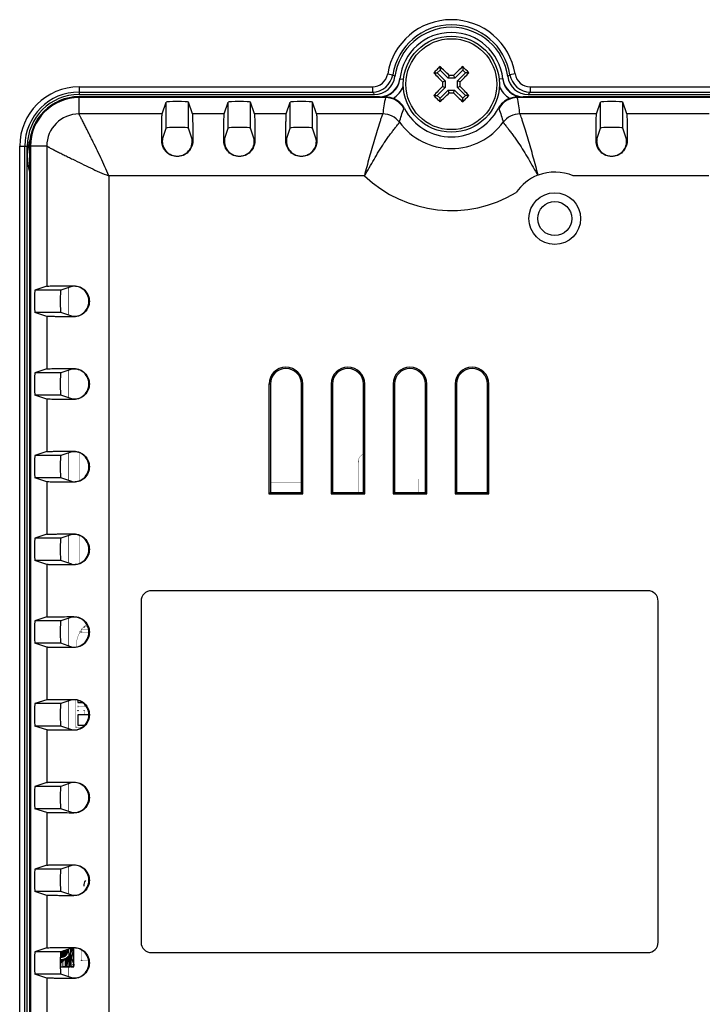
# Model space of a CAD drawing. Header units: millimetres. Extents: x 0 to 2577, y 0 to 841.
# Tile 58 of 68: x 2306 to 2372, y 477 to 573. Entities that reach past the tile are written whole.
import ezdxf

# ---------------------------------------------------------------- set-up
doc = ezdxf.new("R2010")
doc.units = ezdxf.units.MM
doc.layers.add('11_COMPONENTS', color=7, linetype='Continuous')

msp = doc.modelspace()

# ---------------------------------------------------------------- linework, layer by layer
at = {"layer": '11_COMPONENTS', "color": 7, "linetype": 'Continuous'}
for p, q in [((2346.687, 567.72), (2346.422, 567.455)), ((2346.688, 568.062), (2346.687, 567.72)), ((2346.687, 567.72), (2347.462, 566.944)), ((2348.879, 567.718), (2348.104, 566.944)), ((2348.88, 568.061), (2348.879, 567.718)), ((2349.144, 567.453), (2348.879, 567.718)), ((2341.626, 567.353), (2342.119, 567.273)), ((2342.811, 566.889), (2343.16, 566.852)), ((2346.079, 567.455), (2346.422, 567.455)), ((2346.422, 567.455), (2347.197, 566.679)), ((2346.938, 566.572), (2347.197, 566.679)), ((2347.197, 566.679), (2347.196, 566.037)), ((2347.569, 567.203), (2347.462, 566.944)), ((2348.104, 566.944), (2347.462, 566.944)), ((2347.997, 567.202), (2348.104, 566.944)), ((2348.368, 566.036), (2348.369, 566.678)), ((2349.144, 567.453), (2348.369, 566.678)), ((2348.627, 566.571), (2348.369, 566.678)), ((2349.487, 567.453), (2349.144, 567.453)), ((2352.754, 566.889), (2352.405, 566.852)), ((2353.939, 567.353), (2353.446, 567.273)), ((2311.783, 566.094), (2311.783, 565.358)), ((2311.783, 566.094), (2340.147, 566.094)), ((2340.147, 566.094), (2340.147, 565.595)), ((2346.421, 565.263), (2347.196, 566.037)), ((2346.686, 564.997), (2347.461, 565.772)), ((2346.938, 566.145), (2347.196, 566.037)), ((2347.568, 565.513), (2347.461, 565.772)), ((2347.461, 565.772), (2348.103, 565.771)), ((2347.996, 565.513), (2348.103, 565.771)), ((2348.878, 564.996), (2348.103, 565.771)), ((2348.627, 566.143), (2348.368, 566.036)), ((2349.143, 565.261), (2348.368, 566.036)), ((2355.418, 566.094), (2355.418, 565.595)), ((2355.418, 566.094), (2451.86, 566.094)), ((2311.783, 565.595), (2340.147, 565.595)), ((2311.783, 565.358), (2340.352, 565.358)), ((2311.783, 563.479), (2311.783, 565.145)), ((2340.827, 565.145), (2311.783, 565.145)), ((2341.413, 565.058), (2311.783, 565.058)), ((2341.478, 565.096), (2341.412, 565.058)), ((2346.078, 565.263), (2346.421, 565.263)), ((2346.421, 565.263), (2346.686, 564.997)), ((2346.685, 564.655), (2346.686, 564.997)), ((2348.877, 564.653), (2348.878, 564.996)), ((2348.878, 564.996), (2349.143, 565.261)), ((2349.486, 565.261), (2349.143, 565.261)), ((2354.087, 565.096), (2354.153, 565.058)), ((2451.842, 565.058), (2354.152, 565.058)), ((2451.844, 565.145), (2354.738, 565.145)), ((2355.213, 565.358), (2451.848, 565.358)), ((2355.418, 565.595), (2451.852, 565.595)), ((2319.821, 563.479), (2320.2, 564.619)), ((2320.2, 562.116), (2320.2, 564.619)), ((2322.365, 562.116), (2322.365, 564.619)), ((2322.744, 563.479), (2322.365, 564.619)), ((2325.821, 563.479), (2326.2, 564.619)), ((2326.2, 562.116), (2326.2, 564.619)), ((2328.365, 562.116), (2328.365, 564.619)), ((2328.744, 563.479), (2328.365, 564.619)), ((2331.821, 563.479), (2332.2, 564.619)), ((2332.2, 562.116), (2332.2, 564.619)), ((2334.365, 562.116), (2334.365, 564.619)), ((2334.744, 563.479), (2334.365, 564.619)), ((2343.188, 563.978), (2343.249, 564.012)), ((2352.316, 564.012), (2352.377, 563.978)), ((2361.821, 563.479), (2362.2, 564.619)), ((2362.2, 562.116), (2362.2, 564.619)), ((2364.365, 562.116), (2364.365, 564.619)), ((2364.744, 563.479), (2364.365, 564.619)), ((2319.821, 563.479), (2311.783, 563.479)), ((2325.821, 563.479), (2322.744, 563.479)), ((2331.821, 563.479), (2328.744, 563.479)), ((2341.16, 563.479), (2334.744, 563.479)), ((2361.821, 563.479), (2354.405, 563.479)), ((2372.708, 563.479), (2364.744, 563.479)), ((2319.843, 561.042), (2320.2, 562.116)), ((2322.722, 561.042), (2322.365, 562.116)), ((2325.843, 561.042), (2326.2, 562.116)), ((2328.722, 561.042), (2328.365, 562.116)), ((2331.843, 561.042), (2332.2, 562.116)), ((2334.722, 561.042), (2334.365, 562.116)), ((2361.843, 561.042), (2362.2, 562.116)), ((2364.722, 561.042), (2364.365, 562.116)), ((2306.046, 422.358), (2306.046, 560.358)), ((2306.046, 560.358), (2306.783, 560.358)), ((2306.545, 422.358), (2306.545, 560.358)), ((2306.783, 422.358), (2306.783, 560.358)), ((2306.995, 560.358), (2306.995, 422.358)), ((2308.661, 560.358), (2306.995, 560.358)), ((2307.083, 560.358), (2307.083, 422.358)), ((2308.661, 560.358), (2308.661, 546.82)), ((2319.833, 560.858), (2319.785, 560.858)), ((2322.732, 560.858), (2322.78, 560.858)), ((2325.833, 560.858), (2325.785, 560.858)), ((2328.732, 560.858), (2328.78, 560.858)), ((2331.833, 560.858), (2331.785, 560.858)), ((2334.732, 560.858), (2334.78, 560.858)), ((2361.833, 560.858), (2361.785, 560.858)), ((2364.732, 560.858), (2364.78, 560.858)), ((2314.653, 557.488), (2314.653, 425.228)), ((2339.379, 557.488), (2314.653, 557.488)), ((2356.169, 557.559), (2356.148, 557.55)), ((2372.683, 557.488), (2359.569, 557.488)), ((2308.661, 546.82), (2307.521, 546.44)), ((2311.098, 546.797), (2310.024, 546.44)), ((2311.283, 546.855), (2311.283, 546.807)), ((2310.024, 546.44), (2307.521, 546.44)), ((2308.661, 543.896), (2307.521, 544.275)), ((2310.024, 544.275), (2307.521, 544.275)), ((2308.661, 543.896), (2308.661, 538.82)), ((2311.098, 543.918), (2310.024, 544.275)), ((2311.283, 543.86), (2311.283, 543.909)), ((2308.661, 538.82), (2307.521, 538.44)), ((2310.024, 538.44), (2307.521, 538.44)), ((2311.098, 538.797), (2310.024, 538.44)), ((2311.283, 538.855), (2311.283, 538.807)), ((2330.151, 537.358), (2330.151, 526.727)), ((2330.151, 537.358), (2330.283, 537.358)), ((2330.283, 537.358), (2330.283, 526.858)), ((2333.283, 526.858), (2333.283, 537.358)), ((2333.414, 537.358), (2333.283, 537.358)), ((2333.414, 526.727), (2333.414, 537.358)), ((2336.151, 537.358), (2336.151, 526.727)), ((2336.151, 537.358), (2336.283, 537.358)), ((2336.283, 537.358), (2336.283, 526.858)), ((2339.283, 526.858), (2339.283, 537.358)), ((2339.414, 537.358), (2339.283, 537.358)), ((2339.414, 526.727), (2339.414, 537.358)), ((2342.151, 537.358), (2342.151, 526.727)), ((2342.151, 537.358), (2342.283, 537.358)), ((2342.283, 537.358), (2342.283, 526.858)), ((2345.283, 526.858), (2345.283, 537.358)), ((2345.414, 537.358), (2345.283, 537.358)), ((2345.414, 526.727), (2345.414, 537.358)), ((2348.151, 537.358), (2348.151, 526.727)), ((2348.151, 537.358), (2348.283, 537.358)), ((2348.283, 537.358), (2348.283, 526.858)), ((2351.283, 526.858), (2351.283, 537.358)), ((2351.414, 537.358), (2351.283, 537.358)), ((2351.414, 526.727), (2351.414, 537.358)), ((2308.661, 535.896), (2307.521, 536.275)), ((2310.024, 536.275), (2307.521, 536.275)), ((2311.098, 535.918), (2310.024, 536.275)), ((2308.661, 535.896), (2308.661, 530.82)), ((2311.283, 535.86), (2311.283, 535.909)), ((2308.661, 530.82), (2307.521, 530.44)), ((2311.098, 530.797), (2310.024, 530.44)), ((2311.283, 530.855), (2311.283, 530.807)), ((2310.024, 530.44), (2307.521, 530.44)), ((2308.661, 527.896), (2307.521, 528.275)), ((2310.024, 528.275), (2307.521, 528.275)), ((2308.661, 527.896), (2308.661, 522.82)), ((2311.098, 527.918), (2310.024, 528.275)), ((2311.283, 527.86), (2311.283, 527.909)), ((2330.151, 526.727), (2330.283, 526.858)), ((2330.151, 526.727), (2333.414, 526.727)), ((2330.283, 526.858), (2333.283, 526.858)), ((2333.414, 526.727), (2333.283, 526.858)), ((2336.151, 526.727), (2336.283, 526.858)), ((2336.151, 526.727), (2339.414, 526.727)), ((2336.283, 526.858), (2339.283, 526.858)), ((2339.414, 526.727), (2339.283, 526.858)), ((2342.151, 526.727), (2342.283, 526.858)), ((2342.151, 526.727), (2345.414, 526.727)), ((2342.283, 526.858), (2345.283, 526.858)), ((2345.414, 526.727), (2345.283, 526.858)), ((2348.151, 526.727), (2348.283, 526.858)), ((2348.151, 526.727), (2351.414, 526.727)), ((2348.283, 526.858), (2351.283, 526.858)), ((2351.414, 526.727), (2351.283, 526.858)), ((2311.283, 522.855), (2311.283, 522.807)), ((2308.661, 522.82), (2307.521, 522.44)), ((2310.024, 522.44), (2307.521, 522.44)), ((2311.098, 522.797), (2310.024, 522.44)), ((2308.661, 519.896), (2307.521, 520.275)), ((2310.024, 520.275), (2307.521, 520.275)), ((2311.098, 519.918), (2310.024, 520.275)), ((2308.661, 519.896), (2308.661, 514.82)), ((2311.283, 519.86), (2311.283, 519.909)), ((2366.783, 517.358), (2318.783, 517.358)), ((2317.783, 516.358), (2317.783, 483.358)), ((2367.783, 483.358), (2367.783, 516.358)), ((2308.661, 514.82), (2307.521, 514.44)), ((2310.024, 514.44), (2307.521, 514.44)), ((2311.098, 514.797), (2310.024, 514.44)), ((2311.283, 514.855), (2311.283, 514.807)), ((2308.661, 511.896), (2307.521, 512.275)), ((2310.024, 512.275), (2307.521, 512.275)), ((2308.661, 511.896), (2308.661, 506.82)), ((2311.098, 511.918), (2310.024, 512.275)), ((2311.283, 511.86), (2311.283, 511.909)), ((2308.661, 506.82), (2307.521, 506.44)), ((2311.098, 506.797), (2310.024, 506.44)), ((2311.283, 506.855), (2311.283, 506.807)), ((2311.683, 506.756), (2311.683, 506.558)), ((2310.024, 506.44), (2307.521, 506.44)), ((2311.683, 506.558), (2312.097, 506.558)), ((2311.683, 505.358), (2311.683, 504.358)), ((2312.738, 505.358), (2311.683, 505.358)), ((2308.661, 503.896), (2307.521, 504.275)), ((2310.024, 504.275), (2307.521, 504.275)), ((2308.661, 503.896), (2308.661, 498.82)), ((2311.098, 503.918), (2310.024, 504.275)), ((2311.283, 503.86), (2311.283, 503.909)), ((2311.683, 504.358), (2312.341, 504.358)), ((2308.661, 498.82), (2307.521, 498.44)), ((2310.024, 498.44), (2307.521, 498.44)), ((2311.098, 498.797), (2310.024, 498.44)), ((2311.283, 498.855), (2311.283, 498.807)), ((2308.661, 495.896), (2307.521, 496.275)), ((2310.024, 496.275), (2307.521, 496.275)), ((2311.098, 495.918), (2310.024, 496.275)), ((2308.661, 495.896), (2308.661, 490.82)), ((2311.283, 495.86), (2311.283, 495.909)), ((2308.661, 490.82), (2307.521, 490.44)), ((2311.098, 490.797), (2310.024, 490.44)), ((2311.283, 490.855), (2311.283, 490.807)), ((2310.024, 490.44), (2307.521, 490.44)), ((2308.661, 487.896), (2307.521, 488.275)), ((2310.024, 488.275), (2307.521, 488.275)), ((2308.661, 487.896), (2308.661, 482.82)), ((2311.098, 487.918), (2310.024, 488.275)), ((2311.283, 487.86), (2311.283, 487.909)), ((2311.283, 482.855), (2311.283, 482.807)), ((2308.661, 482.82), (2307.521, 482.44)), ((2310.024, 482.44), (2307.521, 482.44)), ((2310.696, 482.463), (2309.977, 481.936)), ((2309.977, 481.913), (2310.156, 481.913)), ((2310.696, 482.463), (2309.979, 481.994)), ((2310.696, 482.463), (2309.982, 482.062)), ((2310.696, 482.463), (2309.985, 482.117)), ((2310.696, 482.463), (2309.986, 482.142)), ((2310.696, 482.463), (2309.988, 482.174)), ((2310.696, 482.463), (2309.99, 482.201)), ((2310.696, 482.463), (2309.992, 482.232)), ((2310.696, 482.463), (2309.997, 482.291)), ((2310.006, 482.376), (2310.696, 482.463)), ((2311.098, 482.797), (2310.024, 482.44)), ((2310.696, 482.463), (2310.025, 482.426)), ((2310.696, 482.463), (2310.026, 481.913)), ((2310.696, 482.463), (2310.119, 482.471)), ((2310.696, 482.463), (2310.156, 481.913)), ((2310.156, 481.913), (2310.296, 481.953)), ((2310.696, 482.463), (2310.226, 481.933)), ((2310.696, 482.463), (2310.262, 482.519)), ((2310.696, 482.463), (2310.296, 481.953)), ((2310.296, 481.953), (2310.366, 481.983)), ((2310.696, 482.463), (2310.366, 481.983)), ((2310.366, 481.983), (2310.436, 482.043)), ((2310.696, 482.463), (2310.436, 482.043)), ((2310.436, 482.043), (2310.516, 482.103)), ((2310.917, 482.249), (2310.507, 480.985)), ((2310.865, 482.179), (2310.507, 480.985)), ((2310.718, 481.957), (2310.507, 480.985)), ((2310.669, 481.915), (2310.507, 480.985)), ((2310.696, 482.463), (2310.516, 482.103)), ((2310.516, 482.103), (2310.576, 482.183)), ((2310.706, 482.623), (2310.576, 482.624)), ((2310.696, 482.463), (2310.576, 482.183)), ((2310.576, 482.183), (2310.646, 482.303)), ((2310.669, 481.915), (2310.634, 481.874)), ((2310.696, 482.463), (2310.646, 482.303)), ((2310.646, 482.303), (2310.686, 482.383)), ((2310.718, 481.957), (2310.669, 481.915)), ((2310.686, 482.383), (2310.696, 482.463)), ((2310.706, 482.623), (2310.696, 482.463)), ((2310.696, 482.463), (2310.706, 482.513)), ((2310.706, 482.513), (2310.706, 482.623)), ((2310.865, 482.179), (2310.718, 481.957)), ((2310.917, 482.249), (2310.865, 482.179)), ((2310.877, 482.235), (2310.865, 482.179)), ((2310.917, 482.249), (2310.877, 482.235)), ((2310.891, 480.983), (2310.906, 482.265)), ((2310.891, 480.977), (2310.917, 482.249)), ((2310.915, 482.276), (2310.896, 482.253)), ((2310.896, 482.253), (2310.92, 482.237)), ((2310.906, 482.265), (2311.265, 481.211)), ((2311.231, 482.805), (2310.915, 482.281)), ((2310.938, 482.389), (2310.915, 482.281)), ((2310.915, 482.281), (2310.922, 481.15)), ((2310.936, 482.274), (2310.915, 482.276)), ((2310.92, 482.237), (2310.936, 482.274)), ((2311.255, 482.812), (2310.922, 481.15)), ((2311.225, 482.805), (2310.938, 482.389)), ((2310.949, 482.748), (2310.938, 482.389)), ((2311.268, 481.211), (2311.265, 482.807)), ((2318.783, 482.358), (2366.783, 482.358)), ((2310.498, 481.783), (2309.969, 481.313)), ((2310.489, 481.781), (2309.969, 481.316)), ((2310.5, 481.772), (2309.969, 481.308)), ((2310.459, 481.77), (2309.969, 481.322)), ((2310.409, 481.743), (2309.969, 481.331)), ((2310.352, 481.72), (2309.969, 481.346)), ((2310.231, 481.685), (2309.969, 481.395)), ((2310.177, 481.675), (2309.969, 481.427)), ((2310.124, 481.672), (2309.969, 481.469)), ((2310.08, 481.67), (2309.969, 481.513)), ((2309.97, 481.622), (2309.995, 481.664)), ((2310.034, 481.664), (2309.97, 481.564)), ((2309.972, 480.981), (2310.503, 480.979)), ((2310.034, 481.664), (2309.995, 481.664)), ((2310.08, 481.67), (2310.034, 481.664)), ((2310.124, 481.672), (2310.08, 481.67)), ((2310.177, 481.675), (2310.124, 481.672)), ((2310.231, 481.685), (2310.177, 481.675)), ((2310.352, 481.72), (2310.231, 481.685)), ((2310.409, 481.743), (2310.352, 481.72)), ((2310.459, 481.77), (2310.409, 481.743)), ((2310.489, 481.781), (2310.459, 481.77)), ((2310.545, 481.808), (2310.499, 481.776)), ((2310.499, 481.776), (2310.507, 480.985)), ((2310.503, 480.979), (2310.5, 481.772)), ((2310.634, 481.874), (2310.507, 480.985)), ((2310.601, 481.848), (2310.507, 480.985)), ((2310.575, 481.834), (2310.507, 480.985)), ((2310.545, 481.808), (2310.507, 480.985)), ((2310.507, 480.985), (2310.891, 480.977)), ((2310.575, 481.834), (2310.545, 481.808)), ((2310.601, 481.848), (2310.575, 481.834)), ((2310.634, 481.874), (2310.601, 481.848)), ((2311.261, 480.974), (2310.891, 480.983)), ((2310.922, 481.15), (2311.268, 481.211)), ((2311.265, 481.211), (2311.261, 480.974)), ((2308.661, 479.896), (2307.521, 480.275)), ((2310.024, 480.275), (2307.521, 480.275)), ((2311.098, 479.918), (2310.024, 480.275)), ((2308.661, 479.896), (2308.661, 474.82)), ((2311.283, 479.86), (2311.283, 479.909))]:
    msp.add_line(p, q, dxfattribs=at)
for points, const_width in [([(2310.783, 546.692), (2310.783, 544.023)], 0.0595), ([(2310.783, 538.692), (2310.783, 536.023)], 0.0595), ([(2310.783, 530.692), (2310.783, 528.023)], 0.0595), ([(2311.783, 527.991), (2311.783, 530.724)], 0.0302), ([(2338.783, 526.858), (2338.783, 529.858)], 0.0302), ([(2330.283, 527.858), (2333.283, 527.858)], 0.0302), ([(2344.633, 526.858), (2344.633, 528.158)], 0.0119), ([(2344.633, 528.158), (2345.283, 528.158)], 0.0119), ([(2348.283, 528.158), (2351.283, 528.158)], 0.0119), ([(2310.783, 522.692), (2310.783, 520.023)], 0.0595), ([(2311.783, 519.991), (2311.783, 522.724)], 0.0302), ([(2310.783, 514.692), (2310.783, 512.023)], 0.0595), ([(2312.738, 513.358), (2311.883, 513.358)], 0.0302), ([(2312.717, 513.608), (2312.033, 513.608)], 0.0302), ([(2312.649, 513.858), (2312.283, 513.858)], 0.0302), ([(2310.783, 506.692), (2310.783, 504.023)], 0.0595), ([(2311.483, 506.796), (2311.483, 504.158)], 0.0238), ([(2311.683, 506.158), (2312.498, 506.158)], 0.0238), ([(2312.682, 505.758), (2311.683, 505.758)], 0.0238), ([(2312.283, 506.158), (2312.283, 506.415)], 0.0238), ([(2312.283, 505.458), (2312.283, 505.758)], 0.0238), ([(2311.483, 504.158), (2312.097, 504.158)], 0.0238), ([(2310.783, 498.692), (2310.783, 496.023)], 0.0595), ([(2310.783, 490.692), (2310.783, 488.023)], 0.0595), ([(2310.015, 482.423), (2310.015, 481.907)], 0.0302), ([(2310.085, 482.46), (2310.085, 481.907)], 0.0302), ([(2310.155, 482.483), (2310.155, 481.915)], 0.0302), ([(2310.225, 482.507), (2310.225, 481.93)], 0.0302), ([(2310.295, 482.53), (2310.295, 481.954)], 0.0302), ([(2310.365, 482.553), (2310.365, 481.987)], 0.0302), ([(2310.435, 482.577), (2310.435, 482.03)], 0.0302), ([(2310.505, 482.6), (2310.505, 482.088)], 0.0302), ([(2310.575, 482.628), (2310.575, 482.166)], 0.0302), ([(2310.588, 482.628), (2310.709, 482.628)], 0.0302), ([(2310.645, 482.628), (2310.645, 482.279)], 0.0302), ([(2310.645, 481.89), (2310.645, 480.98)], 0.0302), ([(2310.715, 481.959), (2310.715, 480.98)], 0.0302), ([(2310.783, 482.692), (2310.783, 480.023)], 0.0595), ([(2310.785, 482.046), (2310.785, 480.98)], 0.0302), ([(2310.855, 482.161), (2310.855, 480.98)], 0.0302), ([(2310.925, 482.349), (2310.925, 480.98)], 0.0302), ([(2310.951, 482.748), (2310.951, 482.511)], 0.0302), ([(2310.995, 482.763), (2310.995, 480.98)], 0.0302), ([(2311.065, 482.787), (2311.065, 480.98)], 0.0302), ([(2311.135, 482.797), (2311.135, 480.98)], 0.0302), ([(2311.205, 482.804), (2311.205, 480.98)], 0.0302), ([(2311.263, 480.98), (2311.263, 482.807)], 0.0302), ([(2312.033, 482.606), (2312.033, 481.608)], 0.0302), ([(2309.972, 480.98), (2311.263, 480.98)], 0.0302), ([(2310.015, 481.666), (2310.015, 480.98)], 0.0302), ([(2310.085, 481.666), (2310.085, 480.98)], 0.0302), ([(2310.155, 481.672), (2310.155, 480.98)], 0.0302), ([(2310.225, 481.683), (2310.225, 480.98)], 0.0302), ([(2310.295, 481.7), (2310.295, 480.98)], 0.0302), ([(2310.365, 481.723), (2310.365, 480.98)], 0.0302), ([(2310.435, 481.752), (2310.435, 480.98)], 0.0302), ([(2310.505, 481.789), (2310.505, 480.98)], 0.0302), ([(2310.575, 481.835), (2310.575, 480.98)], 0.0302), ([(2312.033, 481.608), (2312.717, 481.608)], 0.0302)]:
    msp.add_lwpolyline(points, dxfattribs=dict(at, const_width=const_width))
at = {"layer": '11_COMPONENTS', "color": 7, "linetype": 'Continuous', "const_width": 0.0302}
for points in [[(2339.282, 530.565, 0.317817), (2338.783, 529.858)], [(2312.531, 514.107, 0.255047), (2311.539, 511.927)], [(2309.971, 481.669, 0.420475), (2310.951, 482.511)], [(2309.976, 481.91, 0.472869), (2310.709, 482.627)]]:
    msp.add_lwpolyline(points, format="xyb", dxfattribs=at)
at = {"layer": '11_COMPONENTS', "color": 7, "linetype": 'Continuous'}
for centre, radius in [((2347.783, 566.358), 4.65), ((2347.783, 566.358), 4.394), ((2357.783, 553.358), 2.5), ((2357.783, 553.358), 1.65), ((2338.783, 529.858), 0.0127), ((2344.633, 528.158), 0.005), ((2311.883, 513.358), 0.0127), ((2312.033, 513.608), 0.0127), ((2312.033, 513.358), 0.0127), ((2312.283, 513.858), 0.0127), ((2311.683, 506.158), 0.01), ((2311.683, 505.758), 0.01), ((2312.283, 506.158), 0.01), ((2312.283, 505.758), 0.01), ((2312.283, 505.458), 0.01), ((2311.483, 504.158), 0.01), ((2310.015, 481.907), 0.0127), ((2310.085, 481.907), 0.0127), ((2310.155, 481.915), 0.0127), ((2310.225, 481.93), 0.0127), ((2310.295, 481.954), 0.0127), ((2310.365, 481.987), 0.0127), ((2310.435, 482.03), 0.0127), ((2310.505, 482.088), 0.0127), ((2310.575, 482.166), 0.0127), ((2310.645, 482.628), 0.0127), ((2310.645, 482.279), 0.0127), ((2310.645, 481.89), 0.0127), ((2310.709, 482.628), 0.0127), ((2310.709, 482.627), 0.0127), ((2310.715, 481.959), 0.0127), ((2310.785, 482.046), 0.0127), ((2310.855, 482.161), 0.0127), ((2310.925, 482.349), 0.0127), ((2310.951, 482.511), 0.0127), ((2310.015, 481.666), 0.0127), ((2310.015, 480.98), 0.0127), ((2310.085, 481.666), 0.0127), ((2310.085, 480.98), 0.0127), ((2310.155, 481.672), 0.0127), ((2310.155, 480.98), 0.0127), ((2310.225, 481.683), 0.0127), ((2310.225, 480.98), 0.0127), ((2310.295, 481.7), 0.0127), ((2310.295, 480.98), 0.0127), ((2310.365, 481.723), 0.0127), ((2310.365, 480.98), 0.0127), ((2310.435, 481.752), 0.0127), ((2310.435, 480.98), 0.0127), ((2310.505, 481.789), 0.0127), ((2310.505, 480.98), 0.0127), ((2310.575, 481.835), 0.0127), ((2310.575, 480.98), 0.0127), ((2310.645, 480.98), 0.0127), ((2310.715, 480.98), 0.0127), ((2310.785, 480.98), 0.0127), ((2310.855, 480.98), 0.0127), ((2310.925, 480.98), 0.0127), ((2310.995, 480.98), 0.0127), ((2311.065, 480.98), 0.0127), ((2311.135, 480.98), 0.0127), ((2311.205, 480.98), 0.0127), ((2311.263, 480.98), 0.0127), ((2312.033, 481.608), 0.0127)]:
    msp.add_circle(centre, radius, dxfattribs=at)
for centre, radius, start, end in [((2347.783, 566.358), 6.237, 9.18402, 170.81598), ((2347.783, 566.358), 5.737, 9.18402, 170.81598), ((2347.783, 566.358), 5.5, 7.64394, 172.35606), ((2347.783, 566.358), 5, 6.10077, 173.89923), ((2418.61, 495.438), 102.211, 134.96273, 135.20366), ((2418.628, 495.421), 102.236, 134.72198, 134.96284), ((2278.065, 496.784), 98.942, 45.37433, 46.08744), ((2418.175, 495.906), 100.041, 133.84204, 134.54732), ((2276.863, 495.53), 102.211, 44.72195, 45.20366), ((2340.148, 567.591), 1.497, 269.97956, 350.83642), ((2340.146, 567.593), 1.998, 270.02314, 350.79284), ((2340.353, 567.354), 1.996, 269.97829, 352.37777), ((2340.822, 567.101), 2, 270.00701, 353.90527), ((2340.827, 567.145), 2, 273.47857, 350.07221), ((2351.624, 578.032), 14.356, 228.53921, 229.66146), ((2340.829, 567.145), 1.998, 350.06149, 353.53747), ((2418.234, 636.75), 100.041, 223.84204, 224.54732), ((2347.716, 463.97), 103.232, 89.84422, 90.08139), ((2278.186, 636.098), 98.975, 315.37449, 316.08736), ((2354.736, 567.145), 1.998, 186.46253, 189.93851), ((2354.743, 567.101), 2, 186.09472, 269.993), ((2354.738, 567.145), 2, 189.92779, 266.52143), ((2343.941, 578.032), 14.356, 310.33854, 311.46079), ((2355.212, 567.354), 1.996, 187.62223, 270.02171), ((2355.419, 567.593), 1.998, 189.20716, 269.97686), ((2355.417, 567.591), 1.497, 189.16358, 270.02044), ((2311.783, 560.358), 5.737, 90, 180), ((2340.822, 567.102), 2.5, 301.84623, 337.90972), ((2417.356, 496.64), 98.942, 135.37433, 136.08744), ((2450.17, 566.291), 103.232, 179.84422, 180.08139), ((2245.395, 566.424), 103.232, 359.84422, 0.08139), ((2277.341, 495.974), 100.027, 43.84199, 44.54736), ((2354.743, 567.102), 2.5, 202.13576, 238.15377), ((2311.783, 560.358), 5.237, 90, 180), ((2311.783, 560.358), 5, 90, 180), ((2311.783, 560.358), 4.787, 90, 180), ((2311.783, 560.358), 4.7, 90, 180), ((2357.899, 580.706), 23.312, 220.405, 221.17503), ((2347.783, 564.358), 7, 173.54491, 173.9055), ((2343.681, 877.807), 312.719, 269.47625, 269.59643), ((2340.827, 567.142), 1.997, 270.00244, 273.48203), ((2352.796, 562.421), 11.684, 166.95623, 174.80043), ((2341.411, 563.056), 2.002, 27.42716, 89.96985), ((2341.473, 563.093), 1.999, 27.35793, 70.47901), ((2418.72, 637.203), 102.236, 224.72198, 224.96284), ((2418.702, 637.185), 102.211, 224.96273, 225.20366), ((2277.39, 636.809), 100.041, 313.84204, 314.54732), ((2347.849, 668.745), 103.232, 269.84422, 270.08139), ((2417.5, 635.931), 98.942, 225.37433, 226.08744), ((2276.937, 637.295), 102.236, 314.72198, 314.96284), ((2276.976, 637.257), 102.182, 314.9627, 315.20369), ((2354.092, 563.093), 1.999, 109.52103, 152.64207), ((2354.154, 563.056), 2.002, 90.07262, 152.57284), ((2342.865, 562.436), 11.587, 5.16651, 13.07684), ((2354.738, 567.142), 1.997, 266.51797, 269.99756), ((2347.782, 564.358), 7, 6.0945, 6.45509), ((2337.666, 580.705), 23.312, 318.82497, 319.59501), ((2347.783, 566.358), 5.105, 207.35574, 332.64426), ((2311.786, 560.355), 3.125, 90.05572, 179.94428), ((2341.164, 561.481), 1.999, 36.52353, 90.12028), ((2354.401, 561.481), 1.999, 89.8797, 143.47648), ((2347.783, 566.358), 6.223, 216.34042, 323.65959), ((2312.283, 559.358), 5.5, 162.29686, 195.92736), ((2321.283, 560.858), 1.456, 213.9886, 326.0114), ((2327.283, 560.858), 1.456, 213.9886, 326.0114), ((2333.283, 560.858), 1.456, 213.9886, 326.0114), ((2363.283, 560.858), 1.456, 213.9886, 326.0114), ((2347.783, 566.358), 12.219, 226.54572, 300.84299), ((2357.783, 553.357), 4.501, 111.29836, 146.10785), ((2357.783, 553.357), 4.501, 66.60759, 111.00516), ((2311.283, 545.358), 1.456, 303.9886, 56.0114), ((2311.283, 537.358), 1.456, 303.9886, 56.0114), ((2331.783, 537.358), 1.631, 0, 180), ((2331.783, 537.358), 1.5, 0, 180), ((2337.783, 537.358), 1.631, 0, 180), ((2337.783, 537.358), 1.5, 0, 180), ((2343.783, 537.358), 1.631, 0, 180), ((2343.783, 537.358), 1.5, 0, 180), ((2349.783, 537.358), 1.631, 0, 180), ((2349.783, 537.358), 1.5, 0, 180), ((2311.283, 529.358), 1.456, 303.9886, 56.0114), ((2311.283, 521.358), 1.456, 303.9886, 56.0114), ((2318.783, 516.358), 1, 90, 180), ((2366.783, 516.358), 1, 0, 90), ((2311.283, 513.358), 1.456, 303.9886, 56.0114), ((2312.533, 514.108), 0.0127, 90.96257, 270), ((2311.283, 505.358), 1.456, 303.9886, 56.0114), ((2311.283, 497.358), 1.456, 303.9886, 56.0114), ((2311.283, 489.358), 1.456, 303.9886, 56.0114), ((2313.033, 488.858), 0.8, 142.31343, 185.64777), ((2318.783, 483.358), 1, 180, 270), ((2366.783, 483.358), 1, 270, 0), ((2311.283, 481.358), 1.456, 303.9886, 56.0114)]:
    msp.add_arc(centre, radius, start, end, dxfattribs=at)
for centre, major_axis, ratio, start_param, end_param in [((2321.283, 564.618), (1.082, 0), 0.052408, 0.017453, 3.124139), ((2327.283, 564.618), (1.082, 0), 0.052408, 0.017453, 3.124139), ((2333.283, 564.618), (1.082, 0), 0.052408, 0.017453, 3.124139), ((2363.283, 564.618), (1.082, 0), 0.052408, 0.017453, 3.124139), ((2321.283, 562.115), (1.082, 0), 0.052408, 0.017453, 3.124139), ((2327.283, 562.115), (1.082, 0), 0.052408, 0.017453, 3.124139), ((2333.283, 562.115), (1.082, 0), 0.052408, 0.017453, 3.124139), ((2363.283, 562.115), (1.082, 0), 0.052408, 0.017453, 3.124139), ((2319.844, 560.044), (0, 1), 0.017455, 0.05236, 0.619537), ((2322.721, 560.044), (0, 1), 0.017455, -0.619537, -0.05236), ((2325.844, 560.044), (0, 1), 0.017455, 0.05236, 0.619537), ((2328.721, 560.044), (0, 1), 0.017455, -0.619537, -0.05236), ((2331.844, 560.044), (0, 1), 0.017455, 0.05236, 0.619537), ((2334.721, 560.044), (0, 1), 0.017455, -0.619537, -0.05236), ((2361.844, 560.044), (0, 1), 0.017455, 0.05236, 0.619537), ((2364.721, 560.044), (0, 1), 0.017455, -0.619537, -0.05236), ((2312.097, 546.797), (1, 0), 0.017455, 2.522055, 3.089233), ((2307.522, 545.358), (0, 1.082), 0.052408, 0.017453, 3.124139), ((2310.025, 545.358), (0, 1.082), 0.052408, 0.017453, 3.124139), ((2312.097, 543.919), (1, 0), 0.017455, -3.089233, -2.522055), ((2307.522, 537.358), (0, 1.082), 0.052408, 0.017453, 3.124139), ((2310.025, 537.358), (0, 1.082), 0.052408, 0.017453, 3.124139), ((2312.097, 538.797), (1, 0), 0.017455, 2.522055, 3.089233), ((2312.097, 535.919), (1, 0), 0.017455, -3.089233, -2.522055), ((2312.097, 530.797), (1, 0), 0.017455, 2.522055, 3.089233), ((2307.522, 529.358), (0, 1.082), 0.052408, 0.017453, 3.124139), ((2310.025, 529.358), (0, 1.082), 0.052408, 0.017453, 3.124139), ((2312.097, 527.919), (1, 0), 0.017455, -3.089233, -2.522055), ((2307.522, 521.358), (0, 1.082), 0.052408, 0.017453, 3.124139), ((2310.025, 521.358), (0, 1.082), 0.052408, 0.017453, 3.124139), ((2312.097, 522.797), (1, 0), 0.017455, 2.522055, 3.089233), ((2312.097, 519.919), (1, 0), 0.017455, -3.089233, -2.522055), ((2307.522, 513.358), (0, 1.082), 0.052408, 0.017453, 3.124139), ((2310.025, 513.358), (0, 1.082), 0.052408, 0.017453, 3.124139), ((2312.097, 514.797), (1, 0), 0.017455, 2.522055, 3.089233), ((2312.097, 511.919), (1, 0), 0.017455, -3.089233, -2.522055), ((2312.097, 506.797), (1, 0), 0.017455, 2.522055, 3.089233), ((2307.522, 505.358), (0, 1.082), 0.052408, 0.017453, 3.124139), ((2310.025, 505.358), (0, 1.082), 0.052408, 0.017453, 3.124139), ((2312.097, 503.919), (1, 0), 0.017455, -3.089233, -2.522055), ((2307.522, 497.358), (0, 1.082), 0.052408, 0.017453, 3.124139), ((2310.025, 497.358), (0, 1.082), 0.052408, 0.017453, 3.124139), ((2312.097, 498.797), (1, 0), 0.017455, 2.522055, 3.089233), ((2312.097, 495.919), (1, 0), 0.017455, -3.089233, -2.522055), ((2312.097, 490.797), (1, 0), 0.017455, 2.522055, 3.089233), ((2307.522, 489.358), (0, 1.082), 0.052408, 0.017453, 3.124139), ((2310.025, 489.358), (0, 1.082), 0.052408, 0.017453, 3.124139), ((2312.097, 487.919), (1, 0), 0.017455, -3.089233, -2.522055), ((2307.522, 481.358), (0, 1.082), 0.052408, 0.017453, 3.124139), ((2310.025, 481.358), (0, 1.082), 0.052408, 0.017453, 3.124139), ((2312.097, 482.797), (1, 0), 0.017455, 2.522055, 3.089233), ((2312.097, 479.919), (1, 0), 0.017455, -3.089233, -2.522055)]:
    msp.add_ellipse(centre, major_axis=major_axis, ratio=ratio, start_param=start_param, end_param=end_param, dxfattribs=at)
for points, knots in [([(2342.141, 564.978), (2342.086, 564.997), (2341.871, 565.064), (2341.644, 565.095), (2341.478, 565.096)], [0, 0, 0, 0, 0.260216, 1, 1, 1, 1]), ([(2354.087, 565.096), (2354.032, 565.095), (2353.808, 565.084), (2353.585, 565.035), (2353.424, 564.978)], [0, 0, 0, 0, 0.242428, 1, 1, 1, 1]), ([(2354.743, 565.101), (2354.689, 565.101), (2354.47, 565.099), (2354.252, 565.097), (2354.087, 565.096)], [0, 0, 0, 0, 0.246841, 1, 1, 1, 1]), ([(2314.653, 557.488), (2314.54, 557.788), (2314.293, 558.379), (2313.885, 559.249), (2313.467, 560.112), (2313.114, 560.828), (2312.833, 561.397), (2312.624, 561.819), (2312.42, 562.23), (2312.225, 562.619), (2312.072, 562.919), (2311.961, 563.127), (2311.896, 563.249), (2311.845, 563.342), (2311.808, 563.408), (2311.789, 563.449), (2311.78, 563.473), (2311.783, 563.479)], [0, 0, 0, 0, 0.144536, 0.289113, 0.43352, 0.577517, 0.649085, 0.720088, 0.789914, 0.856513, 0.916505, 0.941833, 0.962793, 0.978715, 0.98986, 0.996738, 1, 1, 1, 1]), ([(2319.785, 560.858), (2319.786, 561.162), (2319.787, 561.614), (2319.79, 562.206), (2319.793, 562.617), (2319.798, 562.969), (2319.802, 563.232), (2319.811, 563.39), (2319.814, 563.461), (2319.821, 563.479)], [0, 0, 0, 0, 0.347927, 0.517148, 0.67751, 0.817582, 0.919962, 0.977459, 1, 1, 1, 1]), ([(2322.744, 563.479), (2322.751, 563.461), (2322.754, 563.39), (2322.763, 563.232), (2322.767, 562.969), (2322.772, 562.617), (2322.775, 562.206), (2322.778, 561.614), (2322.779, 561.162), (2322.78, 560.858)], [0, 0, 0, 0, 0.022541, 0.080059, 0.182448, 0.322542, 0.482914, 0.652118, 1, 1, 1, 1]), ([(2325.785, 560.858), (2325.786, 561.162), (2325.787, 561.614), (2325.79, 562.206), (2325.793, 562.617), (2325.798, 562.969), (2325.802, 563.232), (2325.811, 563.39), (2325.814, 563.461), (2325.821, 563.479)], [0, 0, 0, 0, 0.347927, 0.517148, 0.67751, 0.817582, 0.919962, 0.977459, 1, 1, 1, 1]), ([(2328.744, 563.479), (2328.751, 563.461), (2328.754, 563.39), (2328.763, 563.232), (2328.767, 562.969), (2328.772, 562.617), (2328.775, 562.206), (2328.778, 561.614), (2328.779, 561.162), (2328.78, 560.858)], [0, 0, 0, 0, 0.022541, 0.080059, 0.182448, 0.322542, 0.482914, 0.652118, 1, 1, 1, 1]), ([(2331.785, 560.858), (2331.786, 561.162), (2331.787, 561.614), (2331.79, 562.206), (2331.793, 562.617), (2331.798, 562.969), (2331.802, 563.232), (2331.811, 563.39), (2331.814, 563.461), (2331.821, 563.479)], [0, 0, 0, 0, 0.347927, 0.517148, 0.67751, 0.817582, 0.919962, 0.977459, 1, 1, 1, 1]), ([(2334.744, 563.479), (2334.751, 563.461), (2334.754, 563.39), (2334.763, 563.232), (2334.767, 562.969), (2334.772, 562.617), (2334.775, 562.206), (2334.778, 561.614), (2334.779, 561.162), (2334.78, 560.858)], [0, 0, 0, 0, 0.022541, 0.080059, 0.182448, 0.322542, 0.482914, 0.652118, 1, 1, 1, 1]), ([(2341.16, 563.479), (2341.151, 563.46), (2341.117, 563.395), (2341.055, 563.243), (2340.963, 562.996), (2340.808, 562.526), (2340.601, 561.853), (2340.262, 560.712), (2339.839, 559.255), (2339.517, 558.081), (2339.379, 557.488)], [0, 0, 0, 0, 0.010176, 0.035311, 0.078526, 0.136557, 0.27255, 0.416261, 0.707716, 1, 1, 1, 1]), ([(2356.169, 557.559), (2356.029, 558.145), (2355.712, 559.308), (2355.292, 560.749), (2354.956, 561.878), (2354.752, 562.543), (2354.598, 563.005), (2354.508, 563.248), (2354.447, 563.396), (2354.414, 563.46), (2354.405, 563.479)], [0, 0, 0, 0, 0.29279, 0.584701, 0.728548, 0.864404, 0.922084, 0.964961, 0.989918, 1, 1, 1, 1]), ([(2361.785, 560.858), (2361.786, 561.162), (2361.787, 561.614), (2361.79, 562.206), (2361.793, 562.617), (2361.798, 562.969), (2361.802, 563.232), (2361.811, 563.39), (2361.814, 563.461), (2361.821, 563.479)], [0, 0, 0, 0, 0.347927, 0.517148, 0.67751, 0.817582, 0.919962, 0.977459, 1, 1, 1, 1]), ([(2364.744, 563.479), (2364.751, 563.461), (2364.754, 563.39), (2364.763, 563.232), (2364.767, 562.969), (2364.772, 562.617), (2364.775, 562.206), (2364.778, 561.614), (2364.779, 561.162), (2364.78, 560.858)], [0, 0, 0, 0, 0.022541, 0.080059, 0.182448, 0.322542, 0.482914, 0.652118, 1, 1, 1, 1]), ([(2339.379, 557.488), (2339.544, 557.746), (2339.852, 558.277), (2340.305, 559.077), (2340.772, 559.867), (2341.182, 560.51), (2341.523, 561.011), (2341.782, 561.374), (2342.039, 561.72), (2342.281, 562.036), (2342.488, 562.3), (2342.626, 562.479), (2342.703, 562.581), (2342.736, 562.627), (2342.756, 562.654), (2342.766, 562.667), (2342.77, 562.67)], [0, 0, 0, 0, 0.148342, 0.296636, 0.444763, 0.592319, 0.665566, 0.737825, 0.808161, 0.874081, 0.93035, 0.970268, 0.983293, 0.992165, 0.99752, 1, 1, 1, 1]), ([(2352.795, 562.67), (2352.799, 562.667), (2352.808, 562.654), (2352.829, 562.628), (2352.861, 562.583), (2352.936, 562.483), (2353.071, 562.308), (2353.274, 562.048), (2353.513, 561.737), (2353.767, 561.396), (2354.023, 561.037), (2354.362, 560.542), (2354.769, 559.906), (2355.388, 558.864), (2355.828, 558.066), (2356.147, 557.55)], [0, 0, 0, 0, 0.002458, 0.007752, 0.016541, 0.029452, 0.069023, 0.124887, 0.190632, 0.260946, 0.333293, 0.406602, 0.554403, 0.7028, 1, 1, 1, 1]), ([(2308.661, 560.358), (2308.668, 560.36), (2308.691, 560.351), (2308.732, 560.332), (2308.799, 560.295), (2308.892, 560.244), (2309.013, 560.179), (2309.221, 560.069), (2309.521, 559.915), (2309.91, 559.72), (2310.321, 559.516), (2310.743, 559.307), (2311.312, 559.026), (2312.028, 558.673), (2312.891, 558.255), (2313.761, 557.847), (2314.353, 557.6), (2314.653, 557.488)], [0, 0, 0, 0, 0.003263, 0.010143, 0.02129, 0.037211, 0.058169, 0.083492, 0.143469, 0.210059, 0.279881, 0.350883, 0.422453, 0.566456, 0.710873, 0.855457, 1, 1, 1, 1]), ([(2322.78, 560.858), (2322.78, 560.663), (2322.703, 560.27), (2322.371, 559.771), (2321.872, 559.437), (2321.283, 559.319), (2320.693, 559.437), (2320.194, 559.771), (2319.862, 560.27), (2319.785, 560.663), (2319.785, 560.858)], [0, 0, 0, 0, 0.124611, 0.249612, 0.374785, 0.499999, 0.625217, 0.750387, 0.875389, 1, 1, 1, 1]), ([(2319.833, 560.858), (2319.832, 560.801), (2319.843, 560.516), (2319.947, 560.233), (2320.075, 560.044)], [0, 0, 0, 0, 0.197022, 1, 1, 1, 1]), ([(2322.49, 560.044), (2322.536, 560.112), (2322.676, 560.362), (2322.737, 560.654), (2322.732, 560.858)], [0, 0, 0, 0, 0.288906, 1, 1, 1, 1]), ([(2328.78, 560.858), (2328.78, 560.663), (2328.703, 560.27), (2328.371, 559.771), (2327.872, 559.437), (2327.283, 559.319), (2326.693, 559.437), (2326.194, 559.771), (2325.862, 560.27), (2325.785, 560.663), (2325.785, 560.858)], [0, 0, 0, 0, 0.124611, 0.249612, 0.374785, 0.499999, 0.625217, 0.750387, 0.875389, 1, 1, 1, 1]), ([(2325.833, 560.858), (2325.832, 560.801), (2325.843, 560.516), (2325.947, 560.233), (2326.075, 560.044)], [0, 0, 0, 0, 0.197022, 1, 1, 1, 1]), ([(2328.49, 560.044), (2328.536, 560.112), (2328.676, 560.362), (2328.737, 560.654), (2328.732, 560.858)], [0, 0, 0, 0, 0.288906, 1, 1, 1, 1]), ([(2334.78, 560.858), (2334.78, 560.663), (2334.703, 560.27), (2334.371, 559.771), (2333.872, 559.437), (2333.283, 559.319), (2332.693, 559.437), (2332.194, 559.771), (2331.862, 560.27), (2331.785, 560.663), (2331.785, 560.858)], [0, 0, 0, 0, 0.124611, 0.249612, 0.374785, 0.499999, 0.625217, 0.750387, 0.875389, 1, 1, 1, 1]), ([(2331.833, 560.858), (2331.832, 560.801), (2331.843, 560.516), (2331.947, 560.233), (2332.075, 560.044)], [0, 0, 0, 0, 0.197022, 1, 1, 1, 1]), ([(2334.49, 560.044), (2334.536, 560.112), (2334.676, 560.362), (2334.737, 560.654), (2334.732, 560.858)], [0, 0, 0, 0, 0.288906, 1, 1, 1, 1]), ([(2364.78, 560.858), (2364.78, 560.663), (2364.703, 560.27), (2364.371, 559.771), (2363.872, 559.437), (2363.283, 559.319), (2362.693, 559.437), (2362.194, 559.771), (2361.862, 560.27), (2361.785, 560.663), (2361.785, 560.858)], [0, 0, 0, 0, 0.124611, 0.249612, 0.374785, 0.499999, 0.625217, 0.750387, 0.875389, 1, 1, 1, 1]), ([(2361.833, 560.858), (2361.832, 560.801), (2361.843, 560.516), (2361.947, 560.233), (2362.075, 560.044)], [0, 0, 0, 0, 0.197022, 1, 1, 1, 1]), ([(2364.49, 560.044), (2364.536, 560.112), (2364.676, 560.362), (2364.737, 560.654), (2364.732, 560.858)], [0, 0, 0, 0, 0.288906, 1, 1, 1, 1]), ([(2308.661, 546.82), (2308.679, 546.826), (2308.75, 546.829), (2308.909, 546.838), (2309.172, 546.842), (2309.523, 546.847), (2309.934, 546.85), (2310.526, 546.853), (2310.978, 546.854), (2311.283, 546.855)], [0, 0, 0, 0, 0.022541, 0.080059, 0.182448, 0.322542, 0.482914, 0.652118, 1, 1, 1, 1]), ([(2311.283, 546.855), (2311.477, 546.856), (2311.871, 546.778), (2312.369, 546.446), (2312.704, 545.947), (2312.821, 545.358), (2312.704, 544.768), (2312.369, 544.269), (2311.871, 543.937), (2311.477, 543.86), (2311.283, 543.86)], [0, 0, 0, 0, 0.124611, 0.249612, 0.374785, 0.499999, 0.625217, 0.750387, 0.875389, 1, 1, 1, 1]), ([(2312.097, 546.565), (2312.028, 546.611), (2311.778, 546.751), (2311.486, 546.812), (2311.283, 546.807)], [0, 0, 0, 0, 0.288906, 1, 1, 1, 1]), ([(2311.283, 543.86), (2310.978, 543.861), (2310.526, 543.862), (2309.934, 543.865), (2309.523, 543.868), (2309.171, 543.873), (2308.909, 543.877), (2308.75, 543.887), (2308.679, 543.89), (2308.661, 543.896)], [0, 0, 0, 0, 0.347927, 0.517148, 0.67751, 0.817582, 0.919962, 0.977459, 1, 1, 1, 1]), ([(2311.283, 543.909), (2311.339, 543.907), (2311.624, 543.918), (2311.907, 544.022), (2312.097, 544.15)], [0, 0, 0, 0, 0.197022, 1, 1, 1, 1]), ([(2308.661, 538.82), (2308.679, 538.826), (2308.75, 538.829), (2308.909, 538.838), (2309.172, 538.842), (2309.523, 538.847), (2309.934, 538.85), (2310.526, 538.853), (2310.978, 538.854), (2311.283, 538.855)], [0, 0, 0, 0, 0.022541, 0.080059, 0.182448, 0.322542, 0.482914, 0.652118, 1, 1, 1, 1]), ([(2311.283, 538.855), (2311.477, 538.856), (2311.871, 538.778), (2312.369, 538.446), (2312.704, 537.947), (2312.821, 537.358), (2312.704, 536.768), (2312.369, 536.269), (2311.871, 535.937), (2311.477, 535.86), (2311.283, 535.86)], [0, 0, 0, 0, 0.124611, 0.249612, 0.374785, 0.499999, 0.625217, 0.750387, 0.875389, 1, 1, 1, 1]), ([(2312.097, 538.565), (2312.028, 538.611), (2311.778, 538.751), (2311.486, 538.812), (2311.283, 538.807)], [0, 0, 0, 0, 0.288906, 1, 1, 1, 1]), ([(2311.283, 535.86), (2310.978, 535.861), (2310.526, 535.862), (2309.934, 535.865), (2309.523, 535.868), (2309.171, 535.873), (2308.909, 535.877), (2308.75, 535.887), (2308.679, 535.89), (2308.661, 535.896)], [0, 0, 0, 0, 0.347927, 0.517148, 0.67751, 0.817582, 0.919962, 0.977459, 1, 1, 1, 1]), ([(2311.283, 535.909), (2311.339, 535.907), (2311.624, 535.918), (2311.907, 536.022), (2312.097, 536.15)], [0, 0, 0, 0, 0.197022, 1, 1, 1, 1]), ([(2308.661, 530.82), (2308.679, 530.826), (2308.75, 530.829), (2308.909, 530.838), (2309.172, 530.842), (2309.523, 530.847), (2309.934, 530.85), (2310.526, 530.853), (2310.978, 530.854), (2311.283, 530.855)], [0, 0, 0, 0, 0.022541, 0.080059, 0.182448, 0.322542, 0.482914, 0.652118, 1, 1, 1, 1]), ([(2311.283, 530.855), (2311.477, 530.856), (2311.871, 530.778), (2312.369, 530.446), (2312.704, 529.947), (2312.821, 529.358), (2312.704, 528.768), (2312.369, 528.269), (2311.871, 527.937), (2311.477, 527.86), (2311.283, 527.86)], [0, 0, 0, 0, 0.124611, 0.249612, 0.374785, 0.499999, 0.625217, 0.750387, 0.875389, 1, 1, 1, 1]), ([(2312.097, 530.565), (2312.028, 530.611), (2311.778, 530.751), (2311.486, 530.812), (2311.283, 530.807)], [0, 0, 0, 0, 0.288906, 1, 1, 1, 1]), ([(2311.283, 527.86), (2310.978, 527.861), (2310.526, 527.862), (2309.934, 527.865), (2309.523, 527.868), (2309.171, 527.873), (2308.909, 527.877), (2308.75, 527.887), (2308.679, 527.89), (2308.661, 527.896)], [0, 0, 0, 0, 0.347927, 0.517148, 0.67751, 0.817582, 0.919962, 0.977459, 1, 1, 1, 1]), ([(2311.283, 527.909), (2311.339, 527.907), (2311.624, 527.918), (2311.907, 528.022), (2312.097, 528.15)], [0, 0, 0, 0, 0.197022, 1, 1, 1, 1]), ([(2308.661, 522.82), (2308.679, 522.826), (2308.75, 522.829), (2308.909, 522.838), (2309.172, 522.842), (2309.523, 522.847), (2309.934, 522.85), (2310.526, 522.853), (2310.978, 522.854), (2311.283, 522.855)], [0, 0, 0, 0, 0.022541, 0.080059, 0.182448, 0.322542, 0.482914, 0.652118, 1, 1, 1, 1]), ([(2311.283, 522.855), (2311.477, 522.856), (2311.871, 522.778), (2312.369, 522.446), (2312.704, 521.947), (2312.821, 521.358), (2312.704, 520.768), (2312.369, 520.269), (2311.871, 519.937), (2311.477, 519.86), (2311.283, 519.86)], [0, 0, 0, 0, 0.124611, 0.249612, 0.374785, 0.499999, 0.625217, 0.750387, 0.875389, 1, 1, 1, 1]), ([(2312.097, 522.565), (2312.028, 522.611), (2311.778, 522.751), (2311.486, 522.812), (2311.283, 522.807)], [0, 0, 0, 0, 0.288906, 1, 1, 1, 1]), ([(2311.283, 519.909), (2311.339, 519.907), (2311.624, 519.918), (2311.907, 520.022), (2312.097, 520.15)], [0, 0, 0, 0, 0.197022, 1, 1, 1, 1]), ([(2311.283, 519.86), (2310.978, 519.861), (2310.526, 519.862), (2309.934, 519.865), (2309.523, 519.868), (2309.171, 519.873), (2308.909, 519.877), (2308.75, 519.887), (2308.679, 519.89), (2308.661, 519.896)], [0, 0, 0, 0, 0.347927, 0.517148, 0.67751, 0.817582, 0.919962, 0.977459, 1, 1, 1, 1]), ([(2308.661, 514.82), (2308.679, 514.826), (2308.75, 514.829), (2308.909, 514.838), (2309.172, 514.842), (2309.523, 514.847), (2309.934, 514.85), (2310.526, 514.853), (2310.978, 514.854), (2311.283, 514.855)], [0, 0, 0, 0, 0.022541, 0.080059, 0.182448, 0.322542, 0.482914, 0.652118, 1, 1, 1, 1]), ([(2311.283, 514.855), (2311.477, 514.856), (2311.871, 514.778), (2312.369, 514.446), (2312.704, 513.947), (2312.821, 513.358), (2312.704, 512.768), (2312.369, 512.269), (2311.871, 511.937), (2311.477, 511.86), (2311.283, 511.86)], [0, 0, 0, 0, 0.124611, 0.249612, 0.374785, 0.499999, 0.625217, 0.750387, 0.875389, 1, 1, 1, 1]), ([(2312.097, 514.565), (2312.028, 514.611), (2311.778, 514.751), (2311.486, 514.812), (2311.283, 514.807)], [0, 0, 0, 0, 0.288906, 1, 1, 1, 1]), ([(2311.283, 511.86), (2310.978, 511.861), (2310.526, 511.862), (2309.934, 511.865), (2309.523, 511.868), (2309.171, 511.873), (2308.909, 511.877), (2308.75, 511.887), (2308.679, 511.89), (2308.661, 511.896)], [0, 0, 0, 0, 0.347927, 0.517148, 0.67751, 0.817582, 0.919962, 0.977459, 1, 1, 1, 1]), ([(2311.283, 511.909), (2311.339, 511.907), (2311.624, 511.918), (2311.907, 512.022), (2312.097, 512.15)], [0, 0, 0, 0, 0.197022, 1, 1, 1, 1]), ([(2308.661, 506.82), (2308.679, 506.826), (2308.75, 506.829), (2308.909, 506.838), (2309.172, 506.842), (2309.523, 506.847), (2309.934, 506.85), (2310.526, 506.853), (2310.978, 506.854), (2311.283, 506.855)], [0, 0, 0, 0, 0.022541, 0.080059, 0.182448, 0.322542, 0.482914, 0.652118, 1, 1, 1, 1]), ([(2311.283, 506.855), (2311.477, 506.856), (2311.871, 506.778), (2312.369, 506.446), (2312.704, 505.947), (2312.821, 505.358), (2312.704, 504.768), (2312.369, 504.269), (2311.871, 503.937), (2311.477, 503.86), (2311.283, 503.86)], [0, 0, 0, 0, 0.124611, 0.249612, 0.374785, 0.499999, 0.625217, 0.750387, 0.875389, 1, 1, 1, 1]), ([(2312.097, 506.565), (2312.028, 506.611), (2311.778, 506.751), (2311.486, 506.812), (2311.283, 506.807)], [0, 0, 0, 0, 0.288906, 1, 1, 1, 1]), ([(2311.283, 503.86), (2310.978, 503.861), (2310.526, 503.862), (2309.934, 503.865), (2309.523, 503.868), (2309.171, 503.873), (2308.909, 503.877), (2308.75, 503.887), (2308.679, 503.89), (2308.661, 503.896)], [0, 0, 0, 0, 0.347927, 0.517148, 0.67751, 0.817582, 0.919962, 0.977459, 1, 1, 1, 1]), ([(2311.283, 503.909), (2311.339, 503.907), (2311.624, 503.918), (2311.907, 504.022), (2312.097, 504.15)], [0, 0, 0, 0, 0.197022, 1, 1, 1, 1]), ([(2308.661, 498.82), (2308.679, 498.826), (2308.75, 498.829), (2308.909, 498.838), (2309.172, 498.842), (2309.523, 498.847), (2309.934, 498.85), (2310.526, 498.853), (2310.978, 498.854), (2311.283, 498.855)], [0, 0, 0, 0, 0.022541, 0.080059, 0.182448, 0.322542, 0.482914, 0.652118, 1, 1, 1, 1]), ([(2311.283, 498.855), (2311.477, 498.856), (2311.871, 498.778), (2312.369, 498.446), (2312.704, 497.947), (2312.821, 497.358), (2312.704, 496.768), (2312.369, 496.269), (2311.871, 495.937), (2311.477, 495.86), (2311.283, 495.86)], [0, 0, 0, 0, 0.124611, 0.249612, 0.374785, 0.499999, 0.625217, 0.750387, 0.875389, 1, 1, 1, 1]), ([(2312.097, 498.565), (2312.028, 498.611), (2311.778, 498.751), (2311.486, 498.812), (2311.283, 498.807)], [0, 0, 0, 0, 0.288906, 1, 1, 1, 1]), ([(2311.283, 495.86), (2310.978, 495.861), (2310.526, 495.862), (2309.934, 495.865), (2309.523, 495.868), (2309.171, 495.873), (2308.909, 495.877), (2308.75, 495.887), (2308.679, 495.89), (2308.661, 495.896)], [0, 0, 0, 0, 0.347927, 0.517148, 0.67751, 0.817582, 0.919962, 0.977459, 1, 1, 1, 1]), ([(2311.283, 495.909), (2311.339, 495.907), (2311.624, 495.918), (2311.907, 496.022), (2312.097, 496.15)], [0, 0, 0, 0, 0.197022, 1, 1, 1, 1]), ([(2308.661, 490.82), (2308.679, 490.826), (2308.75, 490.829), (2308.909, 490.838), (2309.172, 490.842), (2309.523, 490.847), (2309.934, 490.85), (2310.526, 490.853), (2310.978, 490.854), (2311.283, 490.855)], [0, 0, 0, 0, 0.022541, 0.080059, 0.182448, 0.322542, 0.482914, 0.652118, 1, 1, 1, 1]), ([(2311.283, 490.855), (2311.477, 490.856), (2311.871, 490.778), (2312.369, 490.446), (2312.704, 489.947), (2312.821, 489.358), (2312.704, 488.768), (2312.369, 488.269), (2311.871, 487.937), (2311.477, 487.86), (2311.283, 487.86)], [0, 0, 0, 0, 0.124611, 0.249612, 0.374785, 0.499999, 0.625217, 0.750387, 0.875389, 1, 1, 1, 1]), ([(2312.097, 490.565), (2312.028, 490.611), (2311.778, 490.751), (2311.486, 490.812), (2311.283, 490.807)], [0, 0, 0, 0, 0.288906, 1, 1, 1, 1]), ([(2311.283, 487.86), (2310.978, 487.861), (2310.526, 487.862), (2309.934, 487.865), (2309.523, 487.868), (2309.171, 487.873), (2308.909, 487.877), (2308.75, 487.887), (2308.679, 487.89), (2308.661, 487.896)], [0, 0, 0, 0, 0.347927, 0.517148, 0.67751, 0.817582, 0.919962, 0.977459, 1, 1, 1, 1]), ([(2311.283, 487.909), (2311.339, 487.907), (2311.624, 487.918), (2311.907, 488.022), (2312.097, 488.15)], [0, 0, 0, 0, 0.197022, 1, 1, 1, 1]), ([(2308.661, 482.82), (2308.679, 482.826), (2308.75, 482.829), (2308.909, 482.838), (2309.172, 482.842), (2309.523, 482.847), (2309.934, 482.85), (2310.526, 482.853), (2310.978, 482.854), (2311.283, 482.855)], [0, 0, 0, 0, 0.022541, 0.080059, 0.182448, 0.322542, 0.482914, 0.652118, 1, 1, 1, 1]), ([(2311.283, 482.855), (2311.477, 482.856), (2311.871, 482.778), (2312.369, 482.446), (2312.704, 481.947), (2312.821, 481.358), (2312.704, 480.768), (2312.369, 480.269), (2311.871, 479.937), (2311.477, 479.86), (2311.283, 479.86)], [0, 0, 0, 0, 0.124611, 0.249612, 0.374785, 0.499999, 0.625217, 0.750387, 0.875389, 1, 1, 1, 1]), ([(2312.097, 482.565), (2312.028, 482.611), (2311.778, 482.751), (2311.486, 482.812), (2311.283, 482.807)], [0, 0, 0, 0, 0.288906, 1, 1, 1, 1]), ([(2311.283, 479.909), (2311.339, 479.907), (2311.624, 479.918), (2311.907, 480.022), (2312.097, 480.15)], [0, 0, 0, 0, 0.197022, 1, 1, 1, 1]), ([(2311.283, 479.86), (2310.978, 479.861), (2310.526, 479.862), (2309.934, 479.865), (2309.523, 479.868), (2309.171, 479.873), (2308.909, 479.877), (2308.75, 479.887), (2308.679, 479.89), (2308.661, 479.896)], [0, 0, 0, 0, 0.347927, 0.517148, 0.67751, 0.817582, 0.919962, 0.977459, 1, 1, 1, 1])]:
    msp.add_open_spline(points, degree=3, knots=knots, dxfattribs=at)
for points in [[(2342.77, 562.67), (2342.875, 563.116), (2343.013, 563.555), (2343.188, 563.978)], [(2352.377, 563.978), (2352.552, 563.555), (2352.691, 563.116), (2352.795, 562.67)]]:
    msp.add_open_spline(points, degree=3, dxfattribs=at)

doc.saveas('drawing.dxf')
